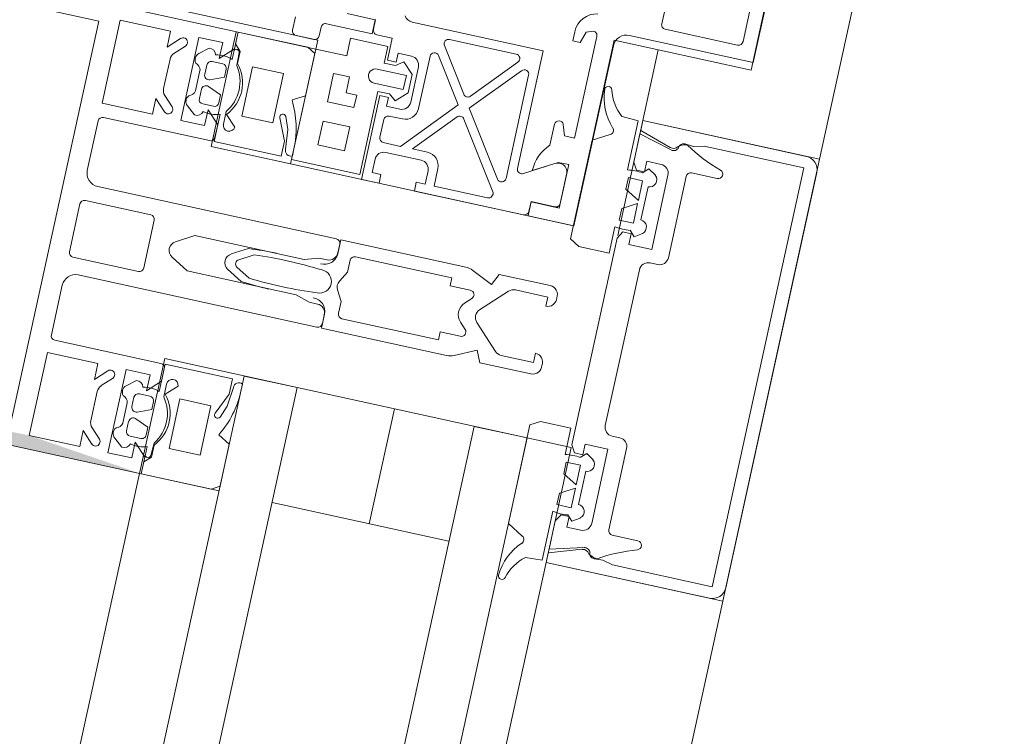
# Model space of a CAD drawing. Header units: metres. Extents: x 233012 to 233264, y 553571 to 554014.
# Tile 202 of 256: x 233203.5014 to 233203.6102, y 553832.6405 to 553832.7197. Entities that reach past the tile are written whole.
import ezdxf

# ---------------------------------------------------------------- set-up
doc = ezdxf.new("R2010")
doc.units = ezdxf.units.M
for name, color, linetype, lineweight in [('A-NL$1A_detailuitwerking', 252, 'Continuous', 5), ('A-NL$1B_3D-modellen_algemeen', 252, 'Continuous', 5), ('A-NL30_stijlen_dorpels-pui', 252, 'Continuous', 5), ('A-NL30_wandopeningen', 252, 'Continuous', 5), ('A-NL38_vlakvullingen-pui', 252, 'Continuous', 5)]:
    doc.layers.add(name, color=color, linetype=linetype, lineweight=lineweight)

# ---------------------------------------------------------------- blocks, each defined once
blk = doc.blocks.new('NLRS_31_WI_CWP_aluminium raam_gen_mie - AWS 65 BS kiep-2839039-01_Situatie')
at = {"layer": 'A-NL$1A_detailuitwerking'}
for p, q in [((-0.272, 0.03495), (-0.2735, 0.03495)), ((-0.274, 0.03445), (-0.274, 0.03245)), ((-0.275, 0.032), (-0.2875, 0.032)), ((-0.2875, 0.032), (-0.2875, 0.0243)), ((-0.275, 0.0285), (-0.275, 0.032)), ((-0.2735, 0.03195), (-0.2725, 0.03195)), ((-0.272, 0.03145), (-0.272, 0.02627)), ((-0.2853, 0.0295), (-0.2826, 0.0295)), ((-0.2853, 0.0265), (-0.2853, 0.0295)), ((-0.2826, 0.0295), (-0.2826, 0.0265)), ((-0.2804, 0.0265), (-0.2804, 0.0295)), ((-0.2804, 0.0295), (-0.2772, 0.0295)), ((-0.2772, 0.0295), (-0.2772, 0.0277)), ((-0.27042, 0.02627), (-0.27042, 0.02945)), ((-0.273, 0.0285), (-0.275, 0.0285)), ((-0.273, 0.0243), (-0.273, 0.0285)), ((-0.2772, 0.0277), (-0.279, 0.0277)), ((-0.279, 0.0277), (-0.279, 0.0265)), ((-0.2826, 0.0265), (-0.2853, 0.0265)), ((-0.279, 0.0265), (-0.2804, 0.0265)), ((-0.272, 0.02627), (-0.27042, 0.02627)), ((-0.27039, 0.02624), (-0.2715, 0.02624)), ((-0.272, 0.02574), (-0.272, 0.024)), ((-0.2785, 0.024), (-0.288, 0.024)), ((-0.288, 0.024), (-0.288, 0.022)), ((-0.2875, 0.0243), (-0.2781, 0.0243)), ((-0.2785, 0.023), (-0.2785, 0.024)), ((-0.2781, 0.0243), (-0.2781, 0.023)), ((-0.2773, 0.0216), (-0.2773, 0.0249)), ((-0.2757, 0.0249), (-0.2757, 0.0216)), ((-0.2749, 0.023), (-0.2749, 0.0243)), ((-0.2749, 0.0243), (-0.273, 0.0243)), ((-0.272, 0.024), (-0.2745, 0.024)), ((-0.2745, 0.024), (-0.2745, 0.023)), ((-0.287, 0.022), (-0.287, 0.023)), ((-0.287, 0.023), (-0.2855, 0.023)), ((-0.283, 0.023), (-0.281, 0.023)), ((-0.2795, 0.0215), (-0.2795, 0.023)), ((-0.2795, 0.023), (-0.2785, 0.023)), ((-0.2781, 0.023), (-0.27871, 0.02219)), ((-0.27429, 0.02219), (-0.2749, 0.023)), ((-0.2745, 0.023), (-0.2735, 0.023)), ((-0.2735, 0.023), (-0.2735, 0.0215)), ((-0.288, 0.022), (-0.287, 0.022)), ((-0.2845, 0.022), (-0.2845, 0.018)), ((-0.2835, 0.02055), (-0.2835, 0.0225)), ((-0.2805, 0.0225), (-0.2805, 0.021)), ((-0.27871, 0.02219), (-0.27753, 0.021)), ((-0.27547, 0.021), (-0.27429, 0.02219)), ((-0.2698, 0.0074), (-0.2698, 0.02224)), ((-0.27753, 0.021), (-0.27547, 0.021)), ((-0.2757, 0.0216), (-0.2773, 0.0216)), ((-0.27766, 0.0153), (-0.2835, 0.02055)), ((-0.2745, 0.0205), (-0.2785, 0.0205)), ((-0.2835, 0.01749), (-0.2835, 0.01921)), ((-0.2835, 0.01921), (-0.27899, 0.01515)), ((-0.279, 0.0195), (-0.27307, 0.0195)), ((-0.27279, 0.01859), (-0.27766, 0.0153)), ((-0.287, 0.018), (-0.288, 0.018)), ((-0.288, 0.018), (-0.288, 0.00566)), ((-0.287, 0.017), (-0.287, 0.018)), ((-0.27637, 0.01497), (-0.27158, 0.0182)), ((-0.2708, 0.01778), (-0.2708, 0.01024)), ((-0.2855, 0.017), (-0.287, 0.017)), ((-0.287, 0.00994), (-0.287, 0.016)), ((-0.287, 0.016), (-0.285, 0.016)), ((-0.27905, 0.01436), (-0.28622, 0.00953)), ((-0.27163, 0.00987), (-0.27642, 0.01418)), ((-0.28475, 0.00931), (-0.27775, 0.01403)), ((-0.27775, 0.01403), (-0.27247, 0.00927)), ((-0.2728, 0.0084), (-0.28447, 0.0084)), ((-0.28171, 0.00349), (-0.28354, 0.00665)), ((-0.28311, 0.0074), (-0.2698, 0.0074)), ((-0.283, 0.00576), (-0.2815, 0.00315)), ((-0.28642, 0.00513), (-0.288, 0.00513)), ((-0.288, 0.00513), (-0.288, -0.00005)), ((-0.2875, 0.00516), (-0.28639, 0.00516)), ((-0.28642, 0.00195), (-0.28642, 0.00513)), ((-0.28639, 0.00516), (-0.28639, 0.00246)), ((-0.27745, 0.00445), (-0.27983, 0.00445)), ((-0.267, 0.00445), (-0.26802, 0.00445)), ((-0.26802, 0.00445), (-0.26802, 0.0036)), ((-0.2785, 0.00311), (-0.27728, 0.0035)), ((-0.26802, 0.0036), (-0.26678, 0.0032)), ((-0.2815, 0.00315), (-0.2815, 0.00195)), ((-0.2785, 0.00195), (-0.2785, 0.00311)), ((-0.26678, 0.0032), (-0.2665, 0.00245)), ((-0.2815, 0.00195), (-0.28642, 0.00195)), ((-0.28589, 0.00196), (-0.28241, 0.00196)), ((-0.267, 0.00195), (-0.2785, 0.00195)), ((-0.288, -0.00005), (-0.2676, -0.00005)), ((-0.2661, -0.00155), (-0.2661, -0.01555)), ((-0.2646, -0.01345), (-0.2646, -0.00525)), ((-0.2641, -0.00475), (-0.2559, -0.00475)), ((-0.2559, -0.01395), (-0.2641, -0.01395)), ((-0.2661, -0.01555), (-0.207, -0.01555))]:
    blk.add_line(p, q, dxfattribs=at)
for centre, major_axis, start_param, end_param in [((-0.2735, 0.03445), (0.000191, 0.000462), 0.3927, 1.963497), ((-0.2735, 0.03245), (0.000473, 0.000162), 2.811071, 4.381868), ((-0.2725, 0.03145), (0.000301, 0.000399), 5.358637, 6.929434), ((-0.2715, 0.02574), (0.000031, 0.000499), 0.062177, 1.632974), ((-0.2765, 0.0249), (-0.00061, 0.000517), 3.844416, 6.986009), ((-0.2855, 0.022), (0.000331, 0.000944), 5.04976, 6.620556), ((-0.283, 0.0225), (-0.000394, 0.000308), 5.375248, 6.946094), ((-0.281, 0.0225), (-0.000288, 0.000409), 4.098528, 5.669274), ((-0.2688, 0.02226), (-0.000191, 0.000982), 0.330959, 1.396175), ((-0.279, 0.021), (0.00146, 0.00034), 2.909769, 4.480565), ((-0.2785, 0.0215), (-0.000997, 0.000082), 0.082574, 1.653371), ((-0.2745, 0.0215), (0.000667, 0.000745), 3.871667, 5.442454), ((-0.27307, 0.019), (-0.000023, 0.000499), 3.689675, 6.237855), ((-0.2855, 0.018), (-0.00016, 0.000987), 2.980717, 4.551514), ((-0.285, 0.0175), (0.00017, 0.00149), 3.257138, 4.823517), ((-0.2713, 0.01778), (-0.000318, 0.000386), 4.022984, 6.187192), ((-0.27933, 0.01478), (-0.000371, 0.000335), 2.899634, 4.714777), ((-0.27609, 0.01455), (-0.000054, 0.000497), 0.484658, 2.2998), ((-0.2865, 0.00994), (0.000118, 0.000486), 1.808067, 3.972275), ((-0.2713, 0.01024), (0.000292, 0.000406), 3.033077, 5.336911), ((-0.28447, 0.0089), (-0.000431, 0.000253), 5.835955, 8.384135), ((-0.2728, 0.0089), (-0.000146, 0.000478), 2.845203, 5.253757), ((-0.28311, 0.0069), (-0.000499, 0.000023), 4.757921, 6.852316), ((-0.2875, 0.00566), (-0.000231, 0.000443), 1.090769, 2.661549), ((-0.28306, 0.0011), (-0.00032, 0.00465), 5.447078, 6.201814), ((-0.2775, 0.00395), (0.000407, 0.000294), 4.552354, 7.132121), ((-0.267, 0.00195), (-0.0023, 0.00099), 3.716713, 5.120062), ((-0.28256, 0.00295), (-0.000971, 0.000241), 1.956593, 3.955787), ((-0.28589, 0.00246), (0.000462, 0.000191), 2.748824, 4.31976), ((-0.267, 0.00245), (0.000468, 0.000175), 4.354497, 5.925334), ((-0.2676, -0.00155), (-0.00106, 0.00106), 3.92699, 5.497787), ((-0.2641, -0.00525), (-0.000354, 0.000354), 5.497786, 7.068583), ((-0.2641, -0.01345), (-0.000105, 0.000489), 1.360087, 2.930883)]:
    blk.add_ellipse(centre, major_axis=major_axis, ratio=1, start_param=start_param, end_param=end_param, dxfattribs=at)
at = {"layer": 'A-NL30_wandopeningen'}
for p, q in [((-0.274, 0.0495), (-0.274, 0.032)), ((-0.274, 0.032), (-0.288, 0.032)), ((-0.288, 0.032), (-0.288, 0)), ((-0.288, 0), (-0.267, 0)), ((-0.267, 0), (-0.267, -0.0155)), ((-0.267, -0.0155), (-0.2065, -0.0155))]:
    blk.add_line(p, q, dxfattribs=at)
blk = doc.blocks.new('Rectangular Mullion - NLRS_31_CWM_vliesgevelprofiel bxh 50x200_gen_mie-2811612-01_Situatie')
at = {"layer": 'A-NL30_stijlen_dorpels-pui'}
for p, q in [((233203.5898, 553832.70425), (233203.70738, 553833.24153)), ((233203.53412, 553832.71643), (233203.52553, 553832.71831)), ((233203.57198, 553832.71634), (233203.57027, 553832.70852))]:
    blk.add_line(p, q, dxfattribs=at)
blk = doc.blocks.new('Rectangular Mullion - vliesgevelprofiel_gen_bxh200x50-V52-01_Situatie')
at = {"layer": 'A-NL30_stijlen_dorpels-pui'}
blk.add_hatch(color=256, dxfattribs=at).paths.add_polyline_path([(-0.025, 0.0408), (-0.0235, 0.0538), (-0.025, 0.1735)])
at = {"layer": 'A-NL$1A_detailuitwerking'}
for p, q in [((-0.025, 0.1735), (-0.025, 0.0408)), ((0.025, 0.0408), (0.025, 0.1735)), ((0.0229, 0.1692), (0.0229, 0.0561)), ((0.0229, 0.0561), (-0.0229, 0.0561)), ((-0.0235, 0.0481), (-0.0235, 0.0538)), ((-0.0235, 0.0538), (-0.0141, 0.0538)), ((-0.0141, 0.0538), (-0.0141, 0.0481)), ((-0.0121, 0.0538), (-0.0065, 0.0538)), ((-0.0027, 0.0538), (0.0027, 0.0538)), ((0.0065, 0.0538), (0.0121, 0.0538)), ((0.0141, 0.0481), (0.0141, 0.0538)), ((0.0141, 0.0538), (0.0235, 0.0538)), ((0.0235, 0.0538), (0.0235, 0.0481)), ((-0.0126, 0.0413), (-0.0126, 0.0533)), ((-0.005, 0.0523), (-0.005, 0.0253)), ((-0.0032, 0.0459), (-0.0032, 0.0533)), ((0.0032, 0.0533), (0.0032, 0.0459)), ((0.005, 0.0253), (0.005, 0.0523)), ((0.0126, 0.0533), (0.0126, 0.0413)), ((-0.0217, 0.0481), (-0.0235, 0.0481)), ((-0.02295, 0.04685), (-0.0217, 0.0481)), ((-0.0141, 0.0481), (-0.0159, 0.0481)), ((-0.0159, 0.0481), (-0.01465, 0.04685)), ((0.0159, 0.0481), (0.0141, 0.0481)), ((0.01465, 0.04685), (0.0159, 0.0481)), ((0.0235, 0.0481), (0.0217, 0.0481)), ((0.0217, 0.0481), (0.02295, 0.04685)), ((-0.02118, 0.04721), (-0.02224, 0.04615)), ((-0.01713, 0.0475), (-0.02047, 0.0475)), ((-0.01536, 0.04615), (-0.01642, 0.04721)), ((0.01642, 0.04721), (0.01536, 0.04615)), ((0.02047, 0.0475), (0.01713, 0.0475)), ((0.02224, 0.04615), (0.02118, 0.04721)), ((-0.0235, 0.0422), (-0.0235, 0.0449)), ((-0.0235, 0.0449), (-0.0141, 0.0449)), ((-0.0141, 0.0449), (-0.0141, 0.0422)), ((0.0027, 0.0454), (-0.0027, 0.0454)), ((0.0141, 0.0422), (0.0141, 0.0449)), ((0.0141, 0.0449), (0.0235, 0.0449)), ((0.0235, 0.0449), (0.0235, 0.0422)), ((-0.02176, 0.04451), (-0.02258, 0.04354)), ((-0.01765, 0.044), (-0.01995, 0.044)), ((-0.01502, 0.04354), (-0.01585, 0.04452)), ((0.01585, 0.04452), (0.01502, 0.04354)), ((0.01995, 0.044), (0.01765, 0.044)), ((0.02258, 0.04354), (0.02176, 0.04451)), ((-0.0212, 0.0417), (-0.0212, 0.0429)), ((-0.0207, 0.0434), (-0.01965, 0.0434)), ((-0.01918, 0.0427), (-0.01979, 0.0412)), ((-0.01781, 0.0412), (-0.01842, 0.0427)), ((-0.01795, 0.0434), (-0.0169, 0.0434)), ((-0.0164, 0.0429), (-0.0164, 0.0417)), ((-0.002, 0.04064), (-0.00087, 0.0426)), ((0.00087, 0.0426), (0.002, 0.04064)), ((0.0164, 0.0417), (0.0164, 0.0429)), ((0.0169, 0.0434), (0.01795, 0.0434)), ((0.01842, 0.0427), (0.01781, 0.0412)), ((0.01979, 0.0412), (0.01918, 0.0427)), ((0.01965, 0.0434), (0.0207, 0.0434)), ((0.0212, 0.0429), (0.0212, 0.0417)), ((-0.0217, 0.0422), (-0.0235, 0.0422)), ((-0.0231, 0.0408), (-0.0217, 0.0422)), ((-0.0141, 0.0422), (-0.0159, 0.0422)), ((-0.0159, 0.0422), (-0.0145, 0.0408)), ((0.0159, 0.0422), (0.0141, 0.0422)), ((0.0145, 0.0408), (0.0159, 0.0422)), ((0.0235, 0.0422), (0.0217, 0.0422)), ((0.0217, 0.0422), (0.0231, 0.0408)), ((-0.025, 0.0408), (-0.0231, 0.0408)), ((-0.02365, 0.0408), (-0.025, 0.0408)), ((-0.025, 0.0408), (-0.025, 0.0329)), ((-0.02295, 0.0401), (-0.02365, 0.0408)), ((-0.02191, 0.0408), (-0.02296, 0.0408)), ((-0.01979, 0.0412), (-0.0207, 0.0412)), ((-0.0169, 0.0412), (-0.01781, 0.0412)), ((-0.0126, 0.0408), (-0.01569, 0.0408)), ((-0.0145, 0.0408), (-0.0131, 0.0408)), ((-0.0126, 0.0332), (-0.0126, 0.0408)), ((-0.002, 0.0283), (-0.002, 0.04064)), ((0.002, 0.04064), (0.002, 0.0283)), ((0.01569, 0.0408), (0.0126, 0.0408)), ((0.0126, 0.0408), (0.0126, 0.0332)), ((0.0131, 0.0408), (0.0145, 0.0408)), ((0.01781, 0.0412), (0.0169, 0.0412)), ((0.0207, 0.0412), (0.01979, 0.0412)), ((0.02296, 0.0408), (0.02191, 0.0408)), ((0.02365, 0.0408), (0.02295, 0.0401)), ((0.0231, 0.0408), (0.025, 0.0408)), ((0.025, 0.0408), (0.02365, 0.0408)), ((0.025, 0.0329), (0.025, 0.0408)), ((-0.0216, 0.0401), (-0.02295, 0.0401)), ((-0.02278, 0.0402), (-0.02138, 0.04014)), ((-0.01615, 0.0402), (-0.0147, 0.0402)), ((-0.01464, 0.0389), (-0.01584, 0.0401)), ((0.01584, 0.0401), (0.01464, 0.0389)), ((0.0147, 0.0402), (0.01615, 0.0402)), ((0.02138, 0.04014), (0.02278, 0.0402)), ((0.02295, 0.0401), (0.0216, 0.0401)), ((-0.0216, 0.0384), (-0.016, 0.0384)), ((-0.0216, 0.0349), (-0.0216, 0.0384)), ((-0.016, 0.0384), (-0.016, 0.0349)), ((0.016, 0.0349), (0.016, 0.0384)), ((0.016, 0.0384), (0.0216, 0.0384)), ((0.0216, 0.0384), (0.0216, 0.0349)), ((-0.00085, 0.03632), (-0.00187, 0.03455)), ((0.00187, 0.03455), (0.00087, 0.03629)), ((-0.016, 0.0349), (-0.0216, 0.0349)), ((-0.00133, 0.03379), (-0.00042, 0.03536)), ((0.00043, 0.03534), (0.00133, 0.03379)), ((0.0216, 0.0349), (0.016, 0.0349)), ((-0.01671, 0.03427), (-0.0143, 0.0332)), ((0.0143, 0.0332), (0.01671, 0.03427)), ((-0.025, 0.0329), (-0.02448, 0.032)), ((-0.01972, 0.032), (-0.01894, 0.03336)), ((-0.01567, 0.03312), (-0.01701, 0.03364)), ((-0.01349, 0.0329), (-0.01567, 0.03312)), ((-0.0143, 0.0332), (-0.0126, 0.0332)), ((0.0126, 0.0332), (0.0143, 0.0332)), ((0.01567, 0.03312), (0.01349, 0.0329)), ((0.01701, 0.03364), (0.01567, 0.03312)), ((0.01894, 0.03336), (0.01972, 0.032)), ((0.02448, 0.032), (0.025, 0.0329)), ((-0.02448, 0.032), (-0.01972, 0.032)), ((-0.01371, 0.032), (-0.01292, 0.032)), ((0.01292, 0.032), (0.01371, 0.032)), ((0.01972, 0.032), (0.02448, 0.032)), ((-0.0025, 0.02675), (-0.002, 0.0283)), ((0.002, 0.0283), (0.0025, 0.02675)), ((-0.0025, 0.0258), (-0.0025, 0.02675)), ((0.0025, 0.02675), (0.0025, 0.0258)), ((-0.00342, 0.02479), (-0.005, 0.02479)), ((-0.005, 0.02479), (-0.005, 0.01066)), ((-0.0045, 0.0248), (-0.0035, 0.0248)), ((-0.00165, 0.02331), (-0.00048, 0.02398)), ((0.0005, 0.02397), (0.00165, 0.02331)), ((0.005, 0.02479), (0.00342, 0.02479)), ((0.0035, 0.0248), (0.0045, 0.0248)), ((0.005, 0.01066), (0.005, 0.02479)), ((-0.003, 0.02331), (-0.00165, 0.02331)), ((0.00165, 0.02331), (0.003, 0.02331)), ((-0.0035, 0.0119), (-0.0035, 0.02281)), ((0.0035, 0.02281), (0.0035, 0.0119)), ((-0.0026, 0.0119), (-0.0035, 0.0119)), ((-0.0026, 0.00962), (-0.0026, 0.0119)), ((0.0035, 0.0119), (0.0026, 0.0119)), ((0.0026, 0.0119), (0.0026, 0.00962)), ((-0.00481, 0.00982), (-0.00372, 0.00747)), ((-0.00106, 0.00994), (-0.00175, 0.00925)), ((0.00175, 0.00925), (0.00106, 0.00994)), ((0.00372, 0.00747), (0.00481, 0.00982)), ((-0.00341, 0.00546), (-0.00071, 0.00816)), ((0.00071, 0.00816), (0.00341, 0.00546)), ((-0.00372, 0.00747), (-0.005, 0.00688)), ((-0.005, 0.00688), (-0.005, 0.0011)), ((0.005, 0.00688), (0.00372, 0.00747)), ((0.005, 0.0011), (0.005, 0.00688)), ((-0.0037, 0.0011), (-0.0037, 0.00475)), ((0.0037, 0.00475), (0.0037, 0.0011)), ((-0.00265, 0.0011), (-0.0037, 0.0011)), ((0.0037, 0.0011), (0.00265, 0.0011)), ((-0.02168, 0), (-0.02273, -0.00181)), ((-0.01051, 0), (-0.02168, 0)), ((-0.0099, -0.00106), (-0.01051, 0)), ((0.01051, 0), (0.0099, -0.00106)), ((0.02168, 0), (0.01051, 0)), ((0.02273, -0.00181), (0.02168, 0)), ((-0.0099, -0.0045), (-0.0099, -0.00106)), ((0.0099, -0.00106), (0.0099, -0.0045)), ((-0.02494, -0.00266), (-0.02485, -0.0045)), ((0.02485, -0.0045), (0.02494, -0.00266)), ((-0.0239, -0.005), (-0.025, -0.005)), ((-0.025, -0.005), (-0.025, -0.0235)), ((-0.02485, -0.0045), (-0.01932, -0.0045)), ((-0.02273, -0.00858), (-0.0239, -0.005)), ((-0.0203, -0.005), (-0.0235, -0.005)), ((-0.0235, -0.005), (-0.0225, -0.00875)), ((-0.0195, -0.00548), (-0.0203, -0.005)), ((-0.0185, -0.0064), (-0.0185, -0.0048)), ((-0.0185, -0.0048), (-0.0172, -0.0048)), ((-0.0172, -0.0048), (-0.01628, -0.0064)), ((-0.01592, -0.0064), (-0.015, -0.0048)), ((-0.015, -0.0048), (-0.0137, -0.0048)), ((-0.0137, -0.0048), (-0.0137, -0.0064)), ((-0.01288, -0.0045), (-0.0099, -0.0045)), ((-0.0117, -0.005), (-0.0125, -0.00548)), ((0, -0.005), (-0.0117, -0.005)), ((0.0117, -0.005), (0, -0.005)), ((0.0099, -0.0045), (0.01288, -0.0045)), ((0.0125, -0.00548), (0.0117, -0.005)), ((0.0137, -0.0064), (0.0137, -0.0048)), ((0.0137, -0.0048), (0.015, -0.0048)), ((0.015, -0.0048), (0.01592, -0.0064)), ((0.01628, -0.0064), (0.0172, -0.0048)), ((0.0172, -0.0048), (0.0185, -0.0048)), ((0.0185, -0.0048), (0.0185, -0.0064)), ((0.01932, -0.0045), (0.02485, -0.0045)), ((0.0203, -0.005), (0.0195, -0.00548)), ((0.0235, -0.005), (0.0203, -0.005)), ((0.0225, -0.00875), (0.0235, -0.005)), ((0.0239, -0.005), (0.02273, -0.00858)), ((0.025, -0.005), (0.0239, -0.005)), ((0.025, -0.0235), (0.025, -0.005)), ((-0.0207, -0.008), (-0.0207, -0.0064)), ((-0.0207, -0.0064), (-0.0195, -0.0064)), ((-0.01935, -0.00621), (-0.01994, -0.0068)), ((-0.0195, -0.0064), (-0.0195, -0.00548)), ((-0.01628, -0.0064), (-0.0185, -0.0064)), ((-0.0137, -0.0064), (-0.01592, -0.0064)), ((-0.01226, -0.0068), (-0.01285, -0.00621)), ((-0.0125, -0.00548), (-0.0125, -0.0064)), ((-0.0125, -0.0064), (-0.0113, -0.0064)), ((-0.0113, -0.0064), (-0.0113, -0.009)), ((0.0113, -0.009), (0.0113, -0.0064)), ((0.0113, -0.0064), (0.0125, -0.0064)), ((0.01285, -0.00621), (0.01226, -0.0068)), ((0.0125, -0.0064), (0.0125, -0.00548)), ((0.01592, -0.0064), (0.0137, -0.0064)), ((0.0185, -0.0064), (0.01628, -0.0064)), ((0.01994, -0.0068), (0.01935, -0.00621)), ((0.0195, -0.00548), (0.0195, -0.0064)), ((0.0195, -0.0064), (0.0207, -0.0064)), ((0.0207, -0.0064), (0.0207, -0.008)), ((-0.01994, -0.0068), (-0.0194, -0.00764)), ((-0.01798, -0.00712), (-0.01422, -0.00712)), ((-0.0128, -0.00764), (-0.01226, -0.0068)), ((0.01226, -0.0068), (0.0128, -0.00764)), ((0.01422, -0.00712), (0.01798, -0.00712)), ((0.0194, -0.00764), (0.01994, -0.0068)), ((-0.0088, -0.00815), (0, -0.00815)), ((0, -0.00815), (0.0088, -0.00815)), ((-0.0113, -0.009), (-0.0197, -0.009)), ((-0.0098, -0.01), (-0.0098, -0.00915)), ((0.0098, -0.00915), (0.0098, -0.01)), ((0.0197, -0.009), (0.0113, -0.009)), ((-0.0237, -0.01224), (-0.0234, -0.01106)), ((-0.0205, -0.0144), (-0.0205, -0.0115)), ((-0.02, -0.011), (-0.0108, -0.011)), ((0.0108, -0.011), (0.02, -0.011)), ((0.0205, -0.0115), (0.0205, -0.0144)), ((0.0234, -0.01106), (0.0237, -0.01224)), ((-0.0237, -0.0235), (-0.0237, -0.01224)), ((0.0237, -0.01224), (0.0237, -0.0235)), ((0.0237, -0.0235), (-0.0237, -0.0235)), ((-0.0235, -0.025), (0.0235, -0.025))]:
    blk.add_line(p, q, dxfattribs=at)
for centre, radius, start, end in [((0.04794, 0.03017), 0.0494, 175.7977, 184.735), ((-0.04794, 0.03017), 0.0494, 355.265, 4.2023), ((-0.04794, 0.03017), 0.05, 1.4173, 5.0304), ((-0.04048, -0.0208), 0.02, 18.18, 31.3119)]:
    blk.add_arc(centre, radius, start, end, dxfattribs=at)
for centre, major_axis, start_param, end_param in [((-0.0121, 0.0533), (0.000438, 0.000241), 1.068763, 2.639559), ((-0.0065, 0.0523), (0.00106, 0.00106), 5.497787, 7.068583), ((-0.0027, 0.0533), (0.000417, 0.000275), 0.987844, 2.55864), ((0.0027, 0.0533), (0.000479, 0.000145), 5.989184, 7.55998), ((0.0065, 0.0523), (0.00145, 0.00038), 1.314602, 2.885398), ((0.0121, 0.0533), (0.0005, 0.000018), 6.247532, 7.818328), ((-0.02259, 0.0465), (0.00015, 0.000477), 1.089743, 4.231336), ((-0.02047, 0.0465), (-0.000747, 0.000665), 5.439233, 6.224631), ((-0.01713, 0.0465), (0.000949, 0.000316), 0.463648, 1.249046), ((-0.01501, 0.0465), (0.000009, 0.0005), 2.374704, 5.516297), ((0.01501, 0.0465), (-0.00008, 0.000494), 0.624523, 3.766116), ((0.01713, 0.0465), (0.000973, 0.00023), 1.338972, 2.124371), ((0.02047, 0.0465), (-0.00099, 0.000139), 4.066141, 4.851539), ((0.02259, 0.0465), (-0.000218, 0.00045), 1.904941, 5.046534), ((-0.0027, 0.0459), (-0.000101, 0.00049), 1.36835, 2.939147), ((0.0027, 0.0459), (0.000069, 0.000495), 3.280743, 4.851539), ((-0.02115, 0.044), (0.00074, 0.000305), 0.481671, 2.052467), ((-0.01645, 0.044), (-0.000794, 0.000098), 3.979138, 5.533029), ((0.01645, 0.044), (-0.0008, 0.000022), 4.041581, 5.595472), ((0.02115, 0.044), (-0.000777, 0.000191), 4.080745, 5.651541), ((-0.02181, 0.04343), (-0.00042, 0.000656), 0.855684, 2.323661), ((-0.01976, 0.0449), (0.000871, 0.000312), 3.119136, 4.159926), ((-0.01784, 0.0449), (0.000078, 0.000922), 3.434707, 4.475497), ((-0.01579, 0.04343), (-0.000096, 0.000774), 3.265663, 4.733634), ((0.01579, 0.04343), (-0.000361, 0.000691), 0.944564, 2.412535), ((0.01784, 0.0449), (0.000925, 0.000023), 3.437778, 4.478568), ((0.01976, 0.0449), (-0.000787, 0.000486), 2.332935, 3.373724), ((0.02181, 0.04343), (-0.000764, 0.000153), 2.016696, 3.484673), ((-0.01896, 0.04189), (-0.0029, 0.00121), 0.143822, 0.749382), ((-0.0207, 0.0429), (0.000191, 0.000462), 0.392699, 1.963495), ((-0.01965, 0.04289), (0.00029, 0.000418), 4.931333, 6.889198), ((-0.01795, 0.04289), (0, 0.000509), 0, 1.957866), ((-0.0169, 0.0429), (0.000178, 0.000467), 5.07571, 6.646506), ((-0.01864, 0.04189), (-0.00309, 0.00055), 2.965091, 3.571207), ((0, 0.0421), (-0.001, 0.00003), 3.695167, 5.789562), ((0.01864, 0.04189), (-0.00309, 0.00057), 6.211958, 6.818073), ((0.0169, 0.0429), (-0.000077, 0.000494), 6.128334, 7.69913), ((0.01795, 0.04289), (0.000463, 0.00021), 5.470133, 7.427998), ((0.01965, 0.04289), (0.000384, 0.000334), 0.854261, 2.812127), ((0.0207, 0.0429), (-0.000236, 0.000441), 4.220992, 5.791788), ((0.01896, 0.04189), (-0.00313, 0.00029), 2.882626, 3.488186), ((-0.0207, 0.0417), (0, 0.0005), 1.570796, 3.141593), ((-0.0169, 0.0417), (0.000224, 0.000447), 3.60524, 5.176037), ((0.0169, 0.0417), (0.000224, 0.000447), 2.034444, 3.60524), ((0.0207, 0.0417), (-0.000199, 0.000459), 2.73277, 4.303566), ((-0.02277, 0.04053), (-0.000272, 0.000187), 5.926495, 8.415104), ((-0.0131, 0.0413), (0.000491, 0.000095), 4.522136, 6.092932), ((0.0131, 0.0413), (0.000045, 0.000498), 1.660723, 3.231519), ((0.02277, 0.04053), (0.000011, 0.00033), 3.214304, 5.702913), ((-0.01872, 0.04337), (-0.00275, 0.00338), 1.737235, 3.180711), ((-0.0188, 0.04371), (0.00421, 0.00128), 3.790712, 5.063531), ((-0.0147, 0.03955), (0.000532, 0.000373), 4.187828, 7.242969), ((0.0147, 0.03955), (0.000479, 0.000439), 0.828624, 3.883765), ((0.01872, 0.04337), (0.00408, 0.00154), 3.629782, 5.073258), ((0.0188, 0.04371), (-0.00406, 0.00169), 1.318109, 2.590928), ((0, 0.03579), (-0.000551, 0.000835), 4.652438, 6.72012), ((0, 0.03509), (0.000492, 0.000091), 0.340637, 2.397257), ((-0.01685, 0.03395), (0.000208, 0.000281), 0.218792, 3.289317), ((0.04794, 0.03017), (0.02632, 0.04251), 2.037369, 2.10043), ((0.01685, 0.03395), (0.000051, 0.000346), 3.778279, 6.848805), ((-0.01371, 0.0427), (-0.00373, 0.01003), 2.275457, 2.785703), ((-0.01344, 0.0323), (0.000476, 0.000365), 5.105496, 7.288456), ((0.01344, 0.0323), (-0.000526, 0.000289), 5.127272, 7.310232), ((0.01371, 0.0427), (0.00589, 0.00893), 3.724545, 4.234792), ((-0.00342, 0.02629), (0.00085, 0.00123), 3.746317, 5.392409), ((0.00342, 0.02629), (0.00106, 0.00106), 2.280898, 3.926991), ((-0.0045, 0.0253), (-0.000073, 0.000495), 1.425068, 2.995864), ((-0.0035, 0.0258), (-0.000759, 0.000651), 2.27987, 3.850666), ((0, 0.02609), (-0.000916, 0.000916), 0.784951, 2.35613), ((0, 0.02609), (0.000916, 0.000916), 3.926865, 5.498043), ((0.0035, 0.0258), (0.000894, 0.000447), 2.677945, 4.248741), ((0.0045, 0.0253), (0.000491, 0.000095), 4.522136, 6.092932), ((0, 0.0231), (0.00026, 0.000968), 6.024039, 7.050589), ((-0.003, 0.02281), (0.000094, 0.000491), 0.190253, 1.761049), ((0.003, 0.02281), (0.000094, 0.000491), 4.902642, 6.473438), ((-0.003, 0.01066), (-0.00168, 0.00109), 0.576286, 1.012179), ((0, 0.00888), (-0.00064, 0.00136), 5.844841, 6.63087), ((0, 0.00888), (0.00106, 0.00106), 0, 0.786029), ((0.003, 0.01066), (0.00136, 0.00146), 5.026291, 5.462185), ((-0.0021, 0.0096), (-0.000133, 0.000482), 1.269335, 3.656781), ((0.0021, 0.0096), (0.000017, 0.0005), 2.390403, 4.777849), ((0, 0.00745), (-0.000995, 0.000098), 4.810157, 5.59648), ((0, 0.00745), (-0.0009, 0.000435), 4.377786, 5.16411), ((-0.0027, 0.00475), (0.000973, 0.00023), 2.124361, 2.909769), ((0.0027, 0.00475), (-0.000433, 0.000901), 4.264357, 5.049764), ((-0.004, 0.0011), (-0.000851, 0.000526), 0.553574, 2.300346), ((-0.00365, 0.0011), (-0.000689, 0.000725), 2.206027, 3.952898), ((0.00365, 0.0011), (0.000954, 0.000301), 2.836182, 4.583053), ((0.004, 0.0011), (-0.000238, 0.000971), 2.725757, 4.472529), ((-0.0275, -0.00055), (-0.000179, 0.000356), 5.816041, 8.699377), ((-0.0289, -0.00585), (0.0019, 0.00472), 5.774591, 6.407606), ((-0.02788, -0.0064), (-0.0034, 0.00526), 4.937872, 5.648125), ((0.02788, -0.0064), (0.006, 0.00179), 1.341626, 2.05188), ((0.0289, -0.00585), (0.00507, 0.00044), 1.742832, 2.375847), ((0.0275, -0.00055), (-0.000114, 0.000382), 3.109846, 5.993182), ((-0.02316, -0.00156), (-0.00002, 0.0005), 2.315222, 4.147817), ((0.02316, -0.00156), (0.000115, 0.000487), 2.326219, 4.158815), ((-0.01363, -0.00548), (-0.00565, 0.00119), 0.037592, 0.33537), ((-0.01857, -0.00548), (-0.0054, 0.00202), 3.371602, 3.66938), ((0.01857, -0.00548), (0.00385, 0.0043), 2.132148, 2.429925), ((0.01363, -0.00548), (-0.00521, 0.00247), 3.45679, 3.754568), ((-0.01878, -0.00712), (0.000752, 0.000274), 3.490658, 5.934119), ((-0.01342, -0.00712), (-0.000545, 0.000585), 0.821052, 3.264513), ((0.01342, -0.00712), (-0.000725, 0.000338), 1.134464, 3.577925), ((0.01878, -0.00712), (-0.000545, 0.000585), 0.821052, 3.264513), ((-0.0234, -0.0088), (0.000392, 0.00058), 4.259893, 5.620941), ((-0.0197, -0.008), (-0.000984, 0.000175), 0.176495, 1.747291), ((-0.0088, -0.00915), (0.00016, 0.000986), 0.160875, 1.731672), ((0.0088, -0.00915), (0.000994, 0.000098), 6.184488, 7.755284), ((0.0197, -0.008), (-0.000792, 0.000609), 2.225893, 3.79669), ((0.0234, -0.0088), (-0.000694, 0.000089), 6.096728, 7.458055), ((-0.02131, -0.01064), (-0.00021, 0.00212), 0.853429, 1.671043), ((-0.02288, -0.01009), (-0.000186, 0.000572), 6.098445, 8.08587), ((-0.02306, -0.00891), (-0.000567, 0.000163), 2.039914, 3.694817), ((0.02306, -0.00891), (0.000351, 0.000474), 1.933959, 3.588861), ((0.02288, -0.01009), (-0.000427, 0.000424), 3.377916, 5.36534), ((0.02131, -0.01064), (0.00163, 0.00137), 5.381461, 6.199018), ((-0.0108, -0.01), (0.00099, 0.000135), 4.576916, 6.147712), ((0.0108, -0.01), (0.000828, 0.00056), 2.546448, 4.117244), ((0.04048, -0.0208), (0.00789, 0.01838), 1.429922, 1.659117), ((-0.02, -0.0115), (-0.000109, 0.000487), 6.059964, 7.63516), ((0.02, -0.0115), (0.00025, 0.000432), 5.234915, 6.81011), ((-0.021, -0.0144), (0.000426, 0.000262), 2.907544, 5.731836), ((0.021, -0.0144), (0.000465, 0.000184), 2.765017, 5.589309), ((-0.0235, -0.0235), (-0.0013, 0.00074), 0.515188, 2.085985), ((0.0235, -0.0235), (-0.00046, 0.00143), 2.831899, 4.400972)]:
    blk.add_ellipse(centre, major_axis=major_axis, ratio=1, start_param=start_param, end_param=end_param, dxfattribs=at)
blk = doc.blocks.new('Rectangular Mullion - NLRS_31_CWM_vliesgevelprofiel bxh 50x200_gen_mie-V59-01_Situatie')
at = {"layer": 'A-NL30_stijlen_dorpels-pui'}
for p, q in [((-0.025, 0.025), (0.025, 0.025)), ((-0.025, 0.005), (-0.025, 0.025)), ((0.025, 0.025), (0.025, 0.005)), ((-0.012, 0.005), (-0.025, 0.005)), ((-0.012, -0.041), (-0.012, 0.005)), ((0.025, 0.005), (0.012, 0.005)), ((0.012, -0.032), (0.012, -0.041)), ((-0.025, -0.041), (-0.012, -0.041)), ((0.012, -0.041), (0.025, -0.041))]:
    blk.add_line(p, q, dxfattribs=at)
blk = doc.blocks.new('NLRS_21_CWP_dubbele beglazing_gen_mie - dubbele beglazing_gen-2812452-01_Situatie')
at = {"layer": 'A-NL38_vlakvullingen-pui'}
for p, q in [((0.288, 0.032), (-0.288, 0.032)), ((0.288, 0.026), (0.288, 0.032)), ((-0.288, 0.026), (0.288, 0.026)), ((0.288, 0.006), (-0.288, 0.006)), ((0.288, 0), (0.288, 0.006)), ((-0.288, 0), (0.288, 0))]:
    blk.add_line(p, q, dxfattribs=at)
blk = doc.blocks.new('Rectangular Mullion - NLRS_31_CWM_vliesgevelprofiel bxh 50x200_gen_mie-V60-01_Situatie')
at = {"layer": 'A-NL30_stijlen_dorpels-pui'}
for p, q in [((233203.51464, 553832.66951), (233203.39707, 553832.13222)), ((233203.51484, 553832.66947), (233203.52343, 553832.66759)), ((233203.5293, 553832.6663), (233203.54883, 553832.66203)), ((233203.55958, 553832.65968), (233203.44201, 553832.12239)), ((233203.46154, 553832.11812), (233203.57912, 553832.6554))]:
    blk.add_line(p, q, dxfattribs=at)
blk = doc.blocks.new('NLRS_41_GM_WPB_geisoleerde kantplank_gen_mie - d_175-6804785-01_Situatie')
at = {"layer": 'A-NL$1B_3D-modellen_algemeen'}
blk.add_line((-6.172, 0.015), (-6.185, 0.015), dxfattribs=at)

msp = doc.modelspace()

# ---------------------------------------------------------------- block references
at = {"layer": 'A-NL$1B_3D-modellen_algemeen', "rotation": 77.65672900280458}
msp.add_blockref('NLRS_41_GM_WPB_geisoleerde kantplank_gen_mie - d_175-6804785-01_Situatie', (233204.87685, 553838.70278), dxfattribs=at)
at = {"layer": 'A-NL30_stijlen_dorpels-pui'}
for name in ['Rectangular Mullion - NLRS_31_CWM_vliesgevelprofiel bxh 50x200_gen_mie-2811612-01_Situatie', 'Rectangular Mullion - NLRS_31_CWM_vliesgevelprofiel bxh 50x200_gen_mie-V60-01_Situatie']:
    msp.add_blockref(name, (0, 0), dxfattribs=at)
at = {"layer": 'A-NL30_stijlen_dorpels-pui', "rotation": 77.65672900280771}
msp.add_blockref('Rectangular Mullion - vliesgevelprofiel_gen_bxh200x50-V52-01_Situatie', (233203.56004, 553832.68517), dxfattribs=at)
at = {"layer": 'A-NL30_stijlen_dorpels-pui', "extrusion": (0, 0, -1), "rotation": 102.3432709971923}
msp.add_blockref('Rectangular Mullion - NLRS_31_CWM_vliesgevelprofiel bxh 50x200_gen_mie-V59-01_Situatie', (-233203.56004, 553832.68517), dxfattribs=at)
at = {"layer": 'A-NL30_wandopeningen', "rotation": 77.65672900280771}
msp.add_blockref('NLRS_31_WI_CWP_aluminium raam_gen_mie - AWS 65 BS kiep-2839039-01_Situatie', (233203.62417, 553832.97823), dxfattribs=at)
at = {"layer": 'A-NL38_vlakvullingen-pui', "rotation": 77.65672900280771}
msp.add_blockref('NLRS_21_CWP_dubbele beglazing_gen_mie - dubbele beglazing_gen-2812452-01_Situatie', (233203.49591, 553832.3921), dxfattribs=at)

doc.saveas('drawing.dxf')
